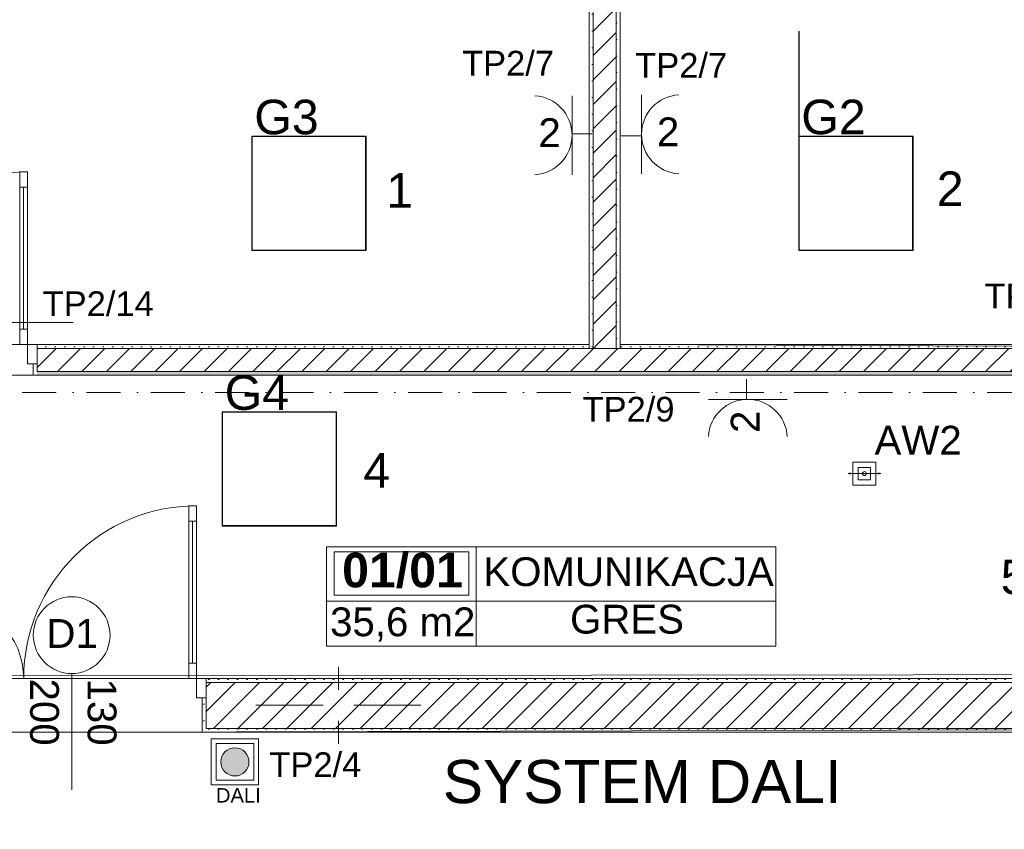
# Model space of a CAD drawing. Header units: millimetres. Extents: x -232602 to -175679, y -119570 to -82350.
# Tile 32 of 36: x -200377 to -195246, y -98512 to -94294. Entities that reach past the tile are written whole.
import ezdxf
from ezdxf.xclip import XClip

# ---------------------------------------------------------------- set-up
doc = ezdxf.new("R2010")
doc.units = ezdxf.units.MM
doc.header["$MEASUREMENT"] = 0
doc.header["$XCLIPFRAME"] = 0
doc.linetypes.add('Kropki i Kreski', pattern=[335.138881, 176.388884, -88.194442, 0, -70.555556])
doc.layers.add('2D - Rysunki i Obrazki', color=7, linetype='Continuous')
for name, color, linetype, lineweight in [('PT_ELE_4_6_0_Nr_pióra__37', 37, 'Continuous', 18), ('PT_ELE_4_6_DLX_BLD0_LUMKEY_IDX_Nr_pióra__6', 6, 'Continuous', 18), ('PT_ELE_4_6_DLX_BLD0_LUMKEY_IDX_Nr_pióra__7', 7, 'Continuous', 18), ('PT_ELE_4_6_DLX_BLD1_LUM_Nr_pióra__5', 5, 'Continuous', 18), ('PT_ELE_4_6_DLX_BLD1_LUMKEY_IDX_Nr_pióra__3', 3, 'Continuous', 18), ('PT_ELE_4_6_E- Schemat - Szyny L1.L2.L3_Nr_pióra__7', 7, 'Continuous', 18), ('PT_ELE_4_6_E_oswietlenie_Nr_pióra__4', 4, 'Continuous', 18), ('PT_ELE_4_6_Elementy Modelu - Strefy_Nr_pióra__251', 251, 'Continuous', 18), ('PT_ELE_4_6_Elementy Modelu - Strefy_Nr_pióra__254', 254, 'Continuous', 18), ('PT_ELE_4_6_gniazda el._Nr_pióra__6', 6, 'Continuous', 18), ('PT_ELE_4_6_Konstrukcja - Słupy_Nr_pióra__171', 171, 'Continuous', 18), ('PT_ELE_4_6_Konstrukcja - Ściany zew_Nr_pióra__250', 250, 'Continuous', 18), ('PT_ELE_4_6_Konstrukcja - Ściany zew_Nr_pióra__251', 251, 'Continuous', 18), ('PT_ELE_4_6_Konstrukcja - Ściany zew_Nr_pióra__252', 252, 'Continuous', 18), ('PT_ELE_4_6_Konstrukcja - Ściany zew_Nr_pióra__7', 7, 'Continuous', 18), ('PT_ELE_4_6_LUXIONA_Nr_pióra__1', 1, 'Continuous', 18), ('PT_ELE_4_6_LUXIONA_Nr_pióra__4', 4, 'Continuous', 18), ('PT_ELE_4_6_Oświetlenie_Nr_pióra__6', 6, 'Continuous', 18)]:
    doc.layers.add(name, color=color, linetype=linetype, lineweight=lineweight)
doc.layers.add('PT_ELE_4_6_DLX_BLD1_CONT_Nr_pióra__8', color=7, linetype='Continuous', lineweight=18, true_color=0x969696)
doc.styles.add('STYL_AUTOMATYCZNY_1', font='arial.ttf')
doc.styles.add('STYL_AUTOMATYCZNY_3', font='arial.ttf')
pattern_1 = [(0, (-96416.83, -0.008), (0, 86.60254), [0, -50]), (0, (-96391.83, 43.29), (0, 86.60254), [0, -50])]
pattern_2 = [(45, (-96416.83, -0.008), (-63.63961, 63.63961), [])]

# ---------------------------------------------------------------- blocks, each defined once
blk = doc.blocks.new('Rysunek_1_6', base_point=(-200661.4, -99449.8))
at = {"layer": 'PT_ELE_4_6_E_oswietlenie_Nr_pióra__4', "linetype": 'Continuous', "lineweight": 18}
blk.add_hatch(color=4, dxfattribs=at).paths.add_polyline_path([(-199328.9, -98160.8, 1), (-199182.3, -98160.8, 1)])
at = {"layer": 'PT_ELE_4_6_Konstrukcja - Ściany zew_Nr_pióra__252', "linetype": 'Continuous', "lineweight": 18}
h = blk.add_hatch(dxfattribs=at)
h.set_pattern_fill('TYNK_0006', color=252, style=0, pattern_type=2)
h.set_pattern_definition(pattern_1)
h.paths.add_polyline_path([(-197408.8, -92006.6), (-197408.8, -95986.6), (-197388.8, -95986.6), (-197388.8, -92006.6)])
h = blk.add_hatch(dxfattribs=at)
h.set_pattern_fill('BLOCZKI_CERAMICZNE_0006', color=252, style=0, pattern_type=2)
h.set_pattern_definition(pattern_2)
h.paths.add_polyline_path([(-197388.8, -92006.6), (-197388.8, -95986.6), (-197268.8, -95986.6), (-197268.8, -92006.6)])
h = blk.add_hatch(dxfattribs=at)
h.set_pattern_fill('TYNK_0006', color=252, style=0, pattern_type=2)
h.set_pattern_definition(pattern_1)
h.paths.add_polyline_path([(-197248.8, -95986.6), (-197248.8, -92006.6), (-197268.8, -92006.6), (-197268.8, -95986.6)])
h = blk.add_hatch(dxfattribs=at)
h.set_pattern_fill('TYNK_0006', color=252, style=0, pattern_type=2)
h.set_pattern_definition(pattern_1)
h.paths.add_polyline_path([(-200286.8, -96006.6), (-197408.8, -96006.6), (-197408.8, -95986.6), (-200286.8, -95986.6)])
h = blk.add_hatch(dxfattribs=at)
h.set_pattern_fill('TYNK_0006', color=252, style=0, pattern_type=2)
h.set_pattern_definition(pattern_1)
h.paths.add_polyline_path([(-197408.8, -96006.6), (-197388.8, -96006.6), (-197388.8, -95986.6), (-197408.8, -95986.6)])
h = blk.add_hatch(dxfattribs=at)
h.set_pattern_fill('BLOCZKI_CERAMICZNE_0006', color=252, style=0, pattern_type=2)
h.set_pattern_definition(pattern_2)
h.paths.add_polyline_path([(-197388.8, -96006.6), (-197268.8, -96006.6), (-197268.8, -95986.6), (-197388.8, -95986.6)])
h = blk.add_hatch(dxfattribs=at)
h.set_pattern_fill('TYNK_0006', color=252, style=0, pattern_type=2)
h.set_pattern_definition(pattern_1)
h.paths.add_polyline_path([(-197268.8, -96006.6), (-197248.8, -96006.6), (-197248.8, -95986.6), (-197268.8, -95986.6)])
h = blk.add_hatch(dxfattribs=at)
h.set_pattern_fill('TYNK_0006', color=252, style=0, pattern_type=2)
h.set_pattern_definition(pattern_1)
h.paths.add_polyline_path([(-194657.9, -95986.6), (-197248.8, -95986.6), (-197248.8, -96006.6), (-194657.9, -96006.6)])
h = blk.add_hatch(dxfattribs=at)
h.set_pattern_fill('BLOCZKI_CERAMICZNE_0006', color=252, style=0, pattern_type=2)
h.set_pattern_definition(pattern_2)
h.paths.add_polyline_path([(-200286.8, -96126.6), (-194657.9, -96126.6), (-194657.9, -96006.6), (-200286.8, -96006.6)])
h = blk.add_hatch(dxfattribs=at)
h.set_pattern_fill('TYNK_0006', color=252, style=0, pattern_type=2)
h.set_pattern_definition(pattern_1)
h.paths.add_polyline_path([(-200306.8, -96086.6), (-200306.8, -96146.6), (-200286.8, -96146.6), (-200286.8, -96086.6)])
h = blk.add_hatch(dxfattribs=at)
h.set_pattern_fill('TYNK_0006', color=252, style=0, pattern_type=2)
h.set_pattern_definition(pattern_1)
h.paths.add_polyline_path([(-200286.8, -96126.6), (-200286.8, -96146.6), (-194657.9, -96146.6), (-194657.9, -96126.6)])
h = blk.add_hatch(dxfattribs=at)
h.set_pattern_fill('TYNK_0006', color=252, style=0, pattern_type=2)
h.set_pattern_definition(pattern_1)
h.paths.add_polyline_path([(-194986.3, -97726.6), (-199406.3, -97726.6), (-199406.3, -97746.6), (-194986.3, -97746.6)])
h = blk.add_hatch(dxfattribs=at)
h.set_pattern_fill('BLOCZKI_CERAMICZNE_0006', color=252, style=0, pattern_type=2)
h.set_pattern_definition(pattern_2)
h.paths.add_polyline_path([(-199406.3, -97986.6), (-194986.3, -97986.6), (-194986.3, -97746.6), (-199406.3, -97746.6)])
h = blk.add_hatch(dxfattribs=at)
h.set_pattern_fill('TYNK_0006', color=252, style=0, pattern_type=2)
h.set_pattern_definition(pattern_1)
h.paths.add_polyline_path([(-199426.3, -97826.6), (-199426.3, -98006.6), (-199406.3, -98006.6), (-199406.3, -97826.6)])
h = blk.add_hatch(dxfattribs=at)
h.set_pattern_fill('TYNK_0006', color=252, style=0, pattern_type=2)
h.set_pattern_definition(pattern_1)
h.paths.add_polyline_path([(-199406.3, -97986.6), (-199406.3, -98006.6), (-194986.3, -98006.6), (-194986.3, -97986.6)])
at = {"layer": 'PT_ELE_4_6_0_Nr_pióra__37', "color": 37, "linetype": 'Kropki i Kreski', "lineweight": 18}
blk.add_line((-216119.8, -96236.8), (-192486.6, -96236.8), dxfattribs=at)
at = {"layer": 'PT_ELE_4_6_DLX_BLD1_CONT_Nr_pióra__8', "color": 252, "linetype": 'Continuous', "lineweight": 18, "true_color": 0x969696, "flags": 128}
for points in [[(-197408.8, -95986.6), (-197408.8, -92006.6)], [(-197248.8, -92006.6), (-197248.8, -95986.5)], [(-202726.9, -95986.6), (-197408.8, -95986.6)], [(-197248.8, -95986.5), (-192366.3, -96006.6)], [(-192386.3, -96146.6), (-214166.3, -96146.6)], [(-214166.3, -97726.6), (-192366.3, -97704.2)], [(-192366.3, -97986.6), (-202006.3, -98010.6)]]:
    blk.add_lwpolyline(points, dxfattribs=at)
at = {"layer": 'PT_ELE_4_6_DLX_BLD1_LUM_Nr_pióra__5', "color": 5, "linetype": 'Continuous', "lineweight": 18, "flags": 128}
for points in [[(-196317.6, -94949.3), (-196317.6, -94353.3)], [(-196317.6, -94353.3), (-196317.6, -94949.3)], [(-196317.6, -94353.3), (-196317.6, -94949.3)], [(-196317.6, -94949.3), (-196317.6, -94353.3)], [(-196315.1, -94355.8), (-196315.1, -94946.8)], [(-196315.1, -94946.8), (-196315.1, -94355.8)], [(-199167.9, -95496.6), (-199167.9, -94900.6)], [(-199167.9, -94900.6), (-199167.9, -95496.6)], [(-199167.9, -94900.6), (-198571.9, -94900.6)], [(-198571.9, -94900.6), (-199167.9, -94900.6)], [(-198571.9, -94900.6), (-199167.9, -94900.6)], [(-199167.9, -94900.6), (-199167.9, -95496.6)], [(-199167.9, -95496.6), (-199167.9, -94900.6)], [(-199167.9, -94900.6), (-198571.9, -94900.6)], [(-198574.4, -94903.1), (-199165.4, -94903.1)], [(-199165.4, -94903.1), (-199165.4, -95494.1)], [(-199165.4, -94903.1), (-198574.4, -94903.1)], [(-199165.4, -95494.1), (-199165.4, -94903.1)], [(-198574.4, -95494.1), (-198574.4, -94903.1)], [(-198574.4, -94903.1), (-198574.4, -95494.1)], [(-198571.9, -94900.6), (-198571.9, -95496.6)], [(-198571.9, -95496.6), (-198571.9, -94900.6)], [(-198571.9, -95496.6), (-198571.9, -94900.6)], [(-198571.9, -94900.6), (-198571.9, -95496.6)], [(-196317.6, -95496.6), (-196317.6, -94900.6)], [(-196317.6, -94900.6), (-196317.6, -95496.6)], [(-196317.6, -94900.6), (-195721.6, -94900.6)], [(-195721.6, -94900.6), (-196317.6, -94900.6)], [(-195721.6, -94900.6), (-196317.6, -94900.6)], [(-196317.6, -94900.6), (-196317.6, -95496.6)], [(-196317.6, -95496.6), (-196317.6, -94900.6)], [(-196317.6, -94900.6), (-195721.6, -94900.6)], [(-195724.1, -94903.1), (-196315.1, -94903.1)], [(-196315.1, -94903.1), (-196315.1, -95494.1)], [(-196315.1, -94903.1), (-195724.1, -94903.1)], [(-196315.1, -95494.1), (-196315.1, -94903.1)], [(-195724.1, -95494.1), (-195724.1, -94903.1)], [(-195724.1, -94903.1), (-195724.1, -95494.1)], [(-195721.6, -94900.6), (-195721.6, -95496.6)], [(-195721.6, -95496.6), (-195721.6, -94900.6)], [(-195721.6, -95496.6), (-195721.6, -94900.6)], [(-195721.6, -94900.6), (-195721.6, -95496.6)], [(-198571.9, -95496.6), (-199167.9, -95496.6)], [(-199167.9, -95496.6), (-198571.9, -95496.6)], [(-199167.9, -95496.6), (-198571.9, -95496.6)], [(-198571.9, -95496.6), (-199167.9, -95496.6)], [(-199165.4, -95494.1), (-198574.4, -95494.1)], [(-198574.4, -95494.1), (-199165.4, -95494.1)], [(-195721.6, -95496.6), (-196317.6, -95496.6)], [(-196317.6, -95496.6), (-195721.6, -95496.6)], [(-196317.6, -95496.6), (-195721.6, -95496.6)], [(-195721.6, -95496.6), (-196317.6, -95496.6)], [(-196315.1, -95494.1), (-195724.1, -95494.1)], [(-195724.1, -95494.1), (-196315.1, -95494.1)], [(-199322.3, -96932.6), (-199322.3, -96336.6)], [(-199322.3, -96336.6), (-199322.3, -96932.6)], [(-199322.3, -96336.6), (-198726.3, -96336.6)], [(-198726.3, -96336.6), (-199322.3, -96336.6)], [(-198726.3, -96336.6), (-199322.3, -96336.6)], [(-199322.3, -96336.6), (-199322.3, -96932.6)], [(-199322.3, -96932.6), (-199322.3, -96336.6)], [(-199322.3, -96336.6), (-198726.3, -96336.6)], [(-198728.8, -96339.1), (-199319.8, -96339.1)], [(-199319.8, -96339.1), (-199319.8, -96930.1)], [(-199319.8, -96339.1), (-198728.8, -96339.1)], [(-199319.8, -96930.1), (-199319.8, -96339.1)], [(-198728.8, -96930.1), (-198728.8, -96339.1)], [(-198728.8, -96339.1), (-198728.8, -96930.1)], [(-198726.3, -96336.6), (-198726.3, -96932.6)], [(-198726.3, -96932.6), (-198726.3, -96336.6)], [(-198726.3, -96932.6), (-198726.3, -96336.6)], [(-198726.3, -96336.6), (-198726.3, -96932.6)], [(-198726.3, -96932.6), (-199322.3, -96932.6)], [(-199322.3, -96932.6), (-198726.3, -96932.6)], [(-199322.3, -96932.6), (-198726.3, -96932.6)], [(-198726.3, -96932.6), (-199322.3, -96932.6)], [(-199319.8, -96930.1), (-198728.8, -96930.1)], [(-198728.8, -96930.1), (-199319.8, -96930.1)]]:
    blk.add_lwpolyline(points, dxfattribs=at)
at = {"layer": 'PT_ELE_4_6_E_oswietlenie_Nr_pióra__4', "color": 4, "linetype": 'Continuous', "lineweight": 18, "flags": 128}
for points in [[(-199378.9, -98041.1), (-199132.3, -98041.1), (-199132.3, -98280.5), (-199378.9, -98280.5)], [(-199354.2, -98065), (-199156.9, -98065), (-199156.9, -98256.6), (-199354.2, -98256.6)]]:
    blk.add_lwpolyline(points, close=True, dxfattribs=at)
at = {"layer": 'PT_ELE_4_6_E_oswietlenie_Nr_pióra__4', "color": 4, "linetype": 'Continuous', "lineweight": 18}
blk.add_circle((-199255.6, -98160.8), 73.3, dxfattribs=at)
at = {"layer": 'PT_ELE_4_6_Elementy Modelu - Strefy_Nr_pióra__251', "color": 251, "linetype": 'Continuous', "lineweight": 18}
for p, q in [((-198778.4, -97039.9), (-196437.7, -97039.9)), ((-198778.4, -97558.4), (-198778.4, -97039.9)), ((-198739.3, -97065.8), (-198036.9, -97065.8)), ((-198739.3, -97292.1), (-198739.3, -97065.8)), ((-198036.9, -97065.8), (-198036.9, -97292.1)), ((-197997.9, -97039.9), (-197997.9, -97558.4)), ((-196437.7, -97039.9), (-196437.7, -97558.4)), ((-198778.4, -97322.7), (-196437.7, -97322.7)), ((-198036.9, -97292.1), (-198739.3, -97292.1)), ((-196437.7, -97558.4), (-198778.4, -97558.4))]:
    blk.add_line(p, q, dxfattribs=at)
at = {"layer": 'PT_ELE_4_6_Elementy Modelu - Strefy_Nr_pióra__254', "color": 254, "linetype": 'Continuous', "lineweight": 18, "flags": 128}
for points in [[(-202726.9, -92006.3), (-202726.9, -95986.6), (-197408.8, -95986.6), (-197408.8, -92006.3)], [(-197248.8, -92006.6), (-197248.8, -95986.6), (-192386.3, -95986.6), (-192386.3, -92006.6)], [(-206875, -97726.6), (-202006.3, -97726.6), (-192386.3, -97726.6), (-192386.3, -96146.6), (-207846.3, -96146.6), (-210623.2, -96146.6), (-210623.2, -96206.6), (-211423.2, -96206.6), (-211423.2, -96146.6), (-214666.3, -96146.6), (-214666.3, -97726.6)], [(-202006.3, -102826.6), (-201086.3, -102826.6), (-192386.3, -102826.6), (-192386.3, -98006.6), (-202006.3, -98006.6)]]:
    blk.add_lwpolyline(points, close=True, dxfattribs=at)
at = {"layer": 'PT_ELE_4_6_gniazda el._Nr_pióra__6', "color": 6, "linetype": 'Continuous', "lineweight": 18}
blk.add_line((-200603.4, -95871.6), (-200098.1, -95871.6), dxfattribs=at)
at = {"layer": 'PT_ELE_4_6_Konstrukcja - Słupy_Nr_pióra__171', "color": 171, "linetype": 'Continuous', "lineweight": 18}
for p, q in [((-198716.3, -97786.1), (-198716.3, -97666.1)), ((-198796.3, -97866.1), (-199146.3, -97866.1)), ((-198716.3, -97866.1), (-198716.3, -97866.1)), ((-198636.3, -97866.1), (-198286.3, -97866.1)), ((-198716.3, -97946.1), (-198716.3, -98066.1))]:
    blk.add_line(p, q, dxfattribs=at)
at = {"layer": 'PT_ELE_4_6_Konstrukcja - Ściany zew_Nr_pióra__250', "color": 250, "linetype": 'Continuous', "lineweight": 18}
blk.add_line((-200106.3, -97700.6), (-200106.3, -98306.6), dxfattribs=at)
at = {"layer": 'PT_ELE_4_6_Konstrukcja - Ściany zew_Nr_pióra__251', "color": 251, "linetype": 'Continuous', "lineweight": 18}
for start, end in [(0, 180), (180, 0)]:
    blk.add_arc((-200106.3, -97500.6), 200, start, end, dxfattribs=at)
at = {"layer": 'PT_ELE_4_6_Konstrukcja - Ściany zew_Nr_pióra__7', "color": 7, "linetype": 'Continuous', "lineweight": 18}
for p, q in [((-197388.8, -92006.6), (-197388.8, -95986.6)), ((-197268.8, -95986.6), (-197268.8, -92006.6)), ((-200376.8, -95166.6), (-200376.8, -95086.6)), ((-200376.8, -95086.6), (-200336.8, -95086.6)), ((-200336.8, -95086.6), (-200336.8, -95166.6)), ((-200336.8, -95166.6), (-200376.8, -95166.6)), ((-200356.8, -95166.6), (-200356.8, -95906.6)), ((-200376.8, -95986.6), (-200376.8, -95906.6)), ((-200376.8, -95906.6), (-200336.8, -95906.6)), ((-200336.8, -95906.6), (-200336.8, -95986.6)), ((-200336.8, -95986.6), (-200376.8, -95986.6)), ((-200286.8, -95986.6), (-200336.8, -95986.6)), ((-200336.8, -95986.6), (-200336.8, -96086.6)), ((-200286.8, -95986.6), (-200286.8, -96006.6)), ((-200286.8, -96086.6), (-200286.8, -95986.6)), ((-200286.8, -95986.6), (-200286.8, -96006.6)), ((-200286.8, -95986.6), (-200286.8, -96006.6)), ((-197408.8, -95986.6), (-197408.8, -96006.6)), ((-197408.8, -95986.6), (-197408.8, -96006.6)), ((-197388.8, -95986.6), (-197388.8, -96006.6)), ((-197268.8, -95986.6), (-197268.8, -96006.6)), ((-197248.8, -96006.6), (-197248.8, -95986.6)), ((-197248.8, -96006.6), (-197248.8, -95986.6)), ((-197408.8, -96006.6), (-200286.8, -96006.6)), ((-200286.8, -96006.6), (-200286.8, -96086.6)), ((-200286.8, -96006.6), (-200286.8, -96086.6)), ((-200286.8, -96006.6), (-200286.8, -96086.6)), ((-197408.8, -96006.6), (-197388.8, -96006.6)), ((-197408.8, -96006.6), (-197388.8, -96006.6)), ((-197388.8, -96006.6), (-197268.8, -96006.6)), ((-197388.8, -96006.6), (-197268.8, -96006.6)), ((-197268.8, -96006.6), (-197248.8, -96006.6)), ((-197268.8, -96006.6), (-197248.8, -96006.6)), ((-194657.9, -96006.6), (-197248.8, -96006.6)), ((-200336.8, -96086.6), (-200286.8, -96086.6)), ((-200306.8, -96086.6), (-200306.8, -96146.6)), ((-200286.8, -96086.6), (-200306.8, -96086.6)), ((-200306.8, -96086.6), (-200306.8, -96146.6)), ((-200286.8, -96126.6), (-200286.8, -96086.6)), ((-200286.8, -96146.6), (-200306.8, -96146.6)), ((-200286.8, -96146.6), (-200306.8, -96146.6)), ((-200286.8, -96126.6), (-194657.9, -96126.6)), ((-199496.3, -96906.6), (-199496.3, -96826.6)), ((-199496.3, -96826.6), (-199456.3, -96826.6)), ((-199456.3, -96826.6), (-199456.3, -96906.6)), ((-199456.3, -96906.6), (-199496.3, -96906.6)), ((-199476.3, -96906.6), (-199476.3, -97646.6)), ((-199496.3, -97726.6), (-199496.3, -97646.6)), ((-199496.3, -97646.6), (-199456.3, -97646.6)), ((-199456.3, -97646.6), (-199456.3, -97726.6)), ((-199456.3, -97726.6), (-199496.3, -97726.6)), ((-199406.3, -97726.6), (-199456.3, -97726.6)), ((-199456.3, -97726.6), (-199456.3, -97826.6)), ((-199406.3, -97726.6), (-199406.3, -97746.6)), ((-199406.3, -97826.6), (-199406.3, -97726.6)), ((-199406.3, -97726.6), (-199406.3, -97746.6)), ((-199406.3, -97726.6), (-199406.3, -97746.6)), ((-194986.3, -97746.6), (-199406.3, -97746.6)), ((-199406.3, -97746.6), (-199406.3, -97826.6)), ((-199406.3, -97746.6), (-199406.3, -97826.6)), ((-199406.3, -97746.6), (-199406.3, -97826.6)), ((-199456.3, -97826.6), (-199406.3, -97826.6)), ((-199426.3, -97826.6), (-199426.3, -98006.6)), ((-199406.3, -97826.6), (-199426.3, -97826.6)), ((-199426.3, -97826.6), (-199426.3, -98006.6)), ((-199406.3, -97986.6), (-199406.3, -97826.6)), ((-199406.3, -97986.6), (-194986.3, -97986.6)), ((-199406.3, -98006.6), (-199426.3, -98006.6)), ((-199406.3, -98006.6), (-199426.3, -98006.6))]:
    blk.add_line(p, q, dxfattribs=at)
at = {"layer": 'PT_ELE_4_6_Konstrukcja - Ściany zew_Nr_pióra__7', "color": 7, "linetype": 'Continuous', "lineweight": 18, "flags": 128}
for points in [[(-197408.8, -92006.6), (-197408.8, -95986.6)], [(-197248.8, -95986.6), (-197248.8, -92006.6)], [(-197408.8, -95986.6), (-200286.8, -95986.6)], [(-194657.9, -95986.6), (-197248.8, -95986.6)], [(-200286.8, -96146.6), (-194657.9, -96146.6)], [(-194986.3, -97726.6), (-199406.3, -97726.6)], [(-199406.3, -98006.6), (-194986.3, -98006.6)]]:
    blk.add_lwpolyline(points, dxfattribs=at)
for points in [[(-200356.8, -95166.6), (-200356.8, -95906.6), (-200376.8, -95906.6), (-200376.8, -95166.6)], [(-200336.8, -95166.6), (-200336.8, -95906.6), (-200356.8, -95906.6), (-200356.8, -95166.6)], [(-199476.3, -96906.6), (-199476.3, -97646.6), (-199496.3, -97646.6), (-199496.3, -96906.6)], [(-199456.3, -96906.6), (-199456.3, -97646.6), (-199476.3, -97646.6), (-199476.3, -96906.6)]]:
    blk.add_lwpolyline(points, close=True, dxfattribs=at)
at = {"layer": 'PT_ELE_4_6_Konstrukcja - Ściany zew_Nr_pióra__7', "color": 7, "linetype": 'Continuous', "lineweight": 18}
for centre, radius, start, end in [((-200336.8, -95986.6), 900, 90, 180), ((-199456.3, -97726.6), 900, 90, 180), ((-200756.3, -97726.6), 400, 0, 90)]:
    blk.add_arc(centre, radius, start, end, dxfattribs=at)
at = {"layer": 'PT_ELE_4_6_LUXIONA_Nr_pióra__1', "color": 1, "linetype": 'Continuous', "lineweight": 18}
for p, q in [((-196060.7, -96658.8), (-196048.8, -96655.6)), ((-196037, -96658.8), (-196060.7, -96658.8)), ((-196060.7, -96658.8), (-196048.8, -96662)), ((-196037, -96658.8), (-195913.5, -96658.8)), ((-195913.5, -96658.8), (-195889.8, -96658.8)), ((-195889.8, -96658.8), (-195901.6, -96655.6)), ((-195889.8, -96658.8), (-195901.6, -96662))]:
    blk.add_line(p, q, dxfattribs=at)
at = {"layer": 'PT_ELE_4_6_LUXIONA_Nr_pióra__1', "color": 1, "linetype": 'Continuous', "lineweight": 18, "flags": 128}
for points in [[(-196035.2, -96718.8), (-195915.2, -96718.8), (-195915.2, -96598.8), (-196035.2, -96598.8)], [(-196007.1, -96626.9), (-195943.3, -96626.9), (-195943.3, -96690.7), (-196007.1, -96690.7)]]:
    blk.add_lwpolyline(points, close=True, dxfattribs=at)
at = {"layer": 'PT_ELE_4_6_LUXIONA_Nr_pióra__1', "color": 1, "linetype": 'Continuous', "lineweight": 18}
blk.add_circle((-195975.2, -96658.8), 10.1, dxfattribs=at)
at = {"layer": 'PT_ELE_4_6_Oświetlenie_Nr_pióra__6', "color": 6, "linetype": 'Continuous', "lineweight": 18}
for p, q in [((-197498.8, -95101.7), (-197498.8, -94690.5)), ((-197136.9, -94685.6), (-197136.9, -95096.8)), ((-197498.8, -94888.4), (-197393.6, -94888.4)), ((-197136.9, -94898.9), (-197242.1, -94898.9)), ((-196590.6, -96272), (-196590.6, -96166.8)), ((-196377.3, -96272), (-196788.6, -96272))]:
    blk.add_line(p, q, dxfattribs=at)
for centre, start, end in [((-197704.8, -94896.1), 273.376, 86.624), ((-196931, -94891.2), 93.376, 266.624), ((-196582.9, -96477.9), 3.376, 176.624)]:
    blk.add_arc(centre, 206, start, end, dxfattribs=at)
at = {"layer": 'PT_ELE_4_6_DLX_BLD0_LUMKEY_IDX_Nr_pióra__6', "color": 6, "linetype": 'Continuous', "lineweight": 18, "char_height": 150, "attachment_point": 7, "style": 'STYL_AUTOMATYCZNY_1'}
for insert in [(-197674.2, -94957.4), (-197056.7, -94953.2)]:
    blk.add_mtext('\\A1;{\\pql;\\fArial|b0|i0|c238|p0;\\W1.000000;2}', dxfattribs=dict(at, insert=insert))
at = {"layer": 'PT_ELE_4_6_DLX_BLD0_LUMKEY_IDX_Nr_pióra__6', "color": 6, "linetype": 'Continuous', "lineweight": 18, "insert": (-196521.6, -96447.3), "char_height": 150, "attachment_point": 7, "rotation": 90, "style": 'STYL_AUTOMATYCZNY_1'}
blk.add_mtext('\\A1;{\\pql;\\fArial|b0|i0|c238|p0;\\W1.000000;2}', dxfattribs=at)
at = {"layer": 'PT_ELE_4_6_DLX_BLD0_LUMKEY_IDX_Nr_pióra__7', "color": 7, "linetype": 'Continuous', "lineweight": 18, "char_height": 180, "attachment_point": 7, "style": 'STYL_AUTOMATYCZNY_1'}
for s, insert in [('\\A1;{\\pql;\\fArial|b0|i0|c238|p0;\\W1.000000;1}', (-198467.1, -95273.5)), ('\\A1;{\\pql;\\fArial|b0|i0|c238|p0;\\W1.000000;2}', (-195598.4, -95264.5)), ('\\A1;{\\pql;\\fArial|b0|i0|c238|p0;\\W1.000000;4}', (-198586.2, -96732)), ('\\A1;{\\pql;\\fArial|b0|i0|c238|p0;\\W1.000000;5}', (-195265.1, -97289.1))]:
    blk.add_mtext(s, dxfattribs=dict(at, insert=insert))
at = {"layer": 'PT_ELE_4_6_DLX_BLD1_LUMKEY_IDX_Nr_pióra__3', "color": 3, "linetype": 'Continuous', "lineweight": 18, "char_height": 180, "attachment_point": 7, "style": 'STYL_AUTOMATYCZNY_1'}
for s, insert in [('\\A1;{\\pql;\\fArial|b0|i0|c238|p0;\\W1.000000;G3}', (-199154.6, -94893.5)), ('\\A1;{\\pql;\\fArial|b0|i0|c238|p0;\\W1.000000;G2}', (-196304.2, -94893.3)), ('\\A1;{\\pql;\\fArial|b0|i0|c238|p0;\\W1.000000;G4}', (-199309, -96329.4))]:
    blk.add_mtext(s, dxfattribs=dict(at, insert=insert))
at = {"layer": 'PT_ELE_4_6_E- Schemat - Szyny L1.L2.L3_Nr_pióra__7', "color": 7, "linetype": 'Continuous', "lineweight": 18, "char_height": 128.571, "attachment_point": 7, "style": 'STYL_AUTOMATYCZNY_1'}
for s, insert in [('\\A1;{\\pql;\\fArial|b0|i0|c238|p0;\\W1.000000;TP2/7}', (-198072, -94586.6)), ('\\A1;{\\pql;\\fArial|b0|i0|c238|p0;\\W1.000000;TP2/7}', (-197169.9, -94598.2)), ('\\A1;{\\pql;\\fArial|b0|i0|c238|p0;\\W1.000000;TP2/14}', (-195349.5, -95799.5)), ('\\A1;{\\pql;\\fArial|b0|i0|c238|p0;\\W1.000000;TP2/14}', (-200257.5, -95839.6)), ('\\A1;{\\pql;\\fArial|b0|i0|c238|p0;\\W1.000000;TP2/9}', (-197444, -96389.3)), ('\\A1;{\\pql;\\fArial|b0|i0|c238|p0;\\W1.000000;TP2/4}', (-199076.1, -98241.3))]:
    blk.add_mtext(s, dxfattribs=dict(at, insert=insert))
at = {"layer": 'PT_ELE_4_6_E_oswietlenie_Nr_pióra__4', "color": 4, "linetype": 'Continuous', "lineweight": 18, "insert": (-199354.4, -98297.5), "char_height": 75.069, "attachment_point": 1, "style": 'STYL_AUTOMATYCZNY_1'}
blk.add_mtext('\\A1;{\\pql;\\fArial|b0|i0|c238|p0;\\W1.000000;DALI}', dxfattribs=at)
at = {"layer": 'PT_ELE_4_6_Elementy Modelu - Strefy_Nr_pióra__251', "color": 251, "linetype": 'Continuous', "lineweight": 18, "attachment_point": 4}
for s, insert, char_height, style in [('\\A1;{\\pql;\\fArial|b1|i0|c238|p0;\\W1.000000;01/01}', (-198697, -97164.2), 180, 'STYL_AUTOMATYCZNY_3'), ('\\A1;{\\pql;\\fArial|b0|i0|c238|p0;\\W1.000000;KOMUNIKACJA}', (-197960.7, -97170.9), 150, 'STYL_AUTOMATYCZNY_1'), ('\\A1;{\\pql;\\fArial|b0|i0|c238|p0;\\W1.000000;35,6 m2}', (-198759.8, -97445.1), 150, 'STYL_AUTOMATYCZNY_1'), ('\\A1;{\\pql;\\fArial|b0|i0|c238|p0;\\W1.000000;GRES}', (-197509.3, -97418.4), 150, 'STYL_AUTOMATYCZNY_1')]:
    blk.add_mtext(s, dxfattribs=dict(at, insert=insert, char_height=char_height, style=style))
at = {"layer": 'PT_ELE_4_6_Konstrukcja - Ściany zew_Nr_pióra__251', "color": 251, "linetype": 'Continuous', "lineweight": 18, "insert": (-200237.8, -97566.7), "char_height": 150, "attachment_point": 7, "style": 'STYL_AUTOMATYCZNY_1'}
blk.add_mtext('\\A1;{\\pql;\\fArial|b0|i0|c238|p0;\\W1.000000;D1}', dxfattribs=at)
at = {"layer": 'PT_ELE_4_6_Konstrukcja - Ściany zew_Nr_pióra__251', "color": 251, "linetype": 'Continuous', "lineweight": 18, "char_height": 150, "attachment_point": 7, "rotation": 270, "style": 'STYL_AUTOMATYCZNY_1'}
for s, insert in [('\\A1;{\\pql;\\fArial|b0|i0|c238|p0;\\W1.000000;200}', (-200324.9, -97726.6)), ('\\A1;{\\pql;\\fArial|b0|i0|c238|p0;\\W1.000000;130}', (-200025, -97726.6))]:
    blk.add_mtext(s, dxfattribs=dict(at, insert=insert))
at = {"layer": 'PT_ELE_4_6_Konstrukcja - Ściany zew_Nr_pióra__7', "color": 7, "linetype": 'Continuous', "lineweight": 18, "char_height": 99, "attachment_point": 7, "rotation": 270, "style": 'STYL_AUTOMATYCZNY_1'}
for insert in [(-200238.6, -98070.1), (-199938.6, -98053.4)]:
    blk.add_mtext('\\A1;{\\pql;\\fArial|b0|i0|c238|p0;\\W1.000000; }', dxfattribs=dict(at, insert=insert))
at = {"layer": 'PT_ELE_4_6_LUXIONA_Nr_pióra__1', "color": 1, "linetype": 'Continuous', "lineweight": 18, "insert": (-195922.4, -96559.9), "char_height": 150, "attachment_point": 7, "style": 'STYL_AUTOMATYCZNY_1'}
blk.add_mtext('\\A1;{\\pql;\\fArial|b0|i0|c238|p0;\\W1.000000;AW2}', dxfattribs=at)
at = {"layer": 'PT_ELE_4_6_LUXIONA_Nr_pióra__4', "color": 4, "linetype": 'Continuous', "lineweight": 18, "insert": (-198172.3, -98150.8), "char_height": 225.03, "attachment_point": 1, "style": 'STYL_AUTOMATYCZNY_1'}
blk.add_mtext('\\A1;{\\pql;\\fArial|b0|i0|c238|p0;\\W1.000000;SYSTEM DALI}', dxfattribs=at)

msp = doc.modelspace()

# ---------------------------------------------------------------- block references
at = {"layer": '2D - Rysunki i Obrazki', "color": 253, "linetype": 'Continuous', "lineweight": 18, "true_color": 0xaaaaaa}
ref = msp.add_blockref('Rysunek_1_6', (-200661.4, -99449.8), dxfattribs=at)
XClip(ref).set_block_clipping_path([(-225643.694101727, -116549.9316383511), (-175679.1071871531, -82349.5969288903)])

doc.saveas('drawing.dxf')
